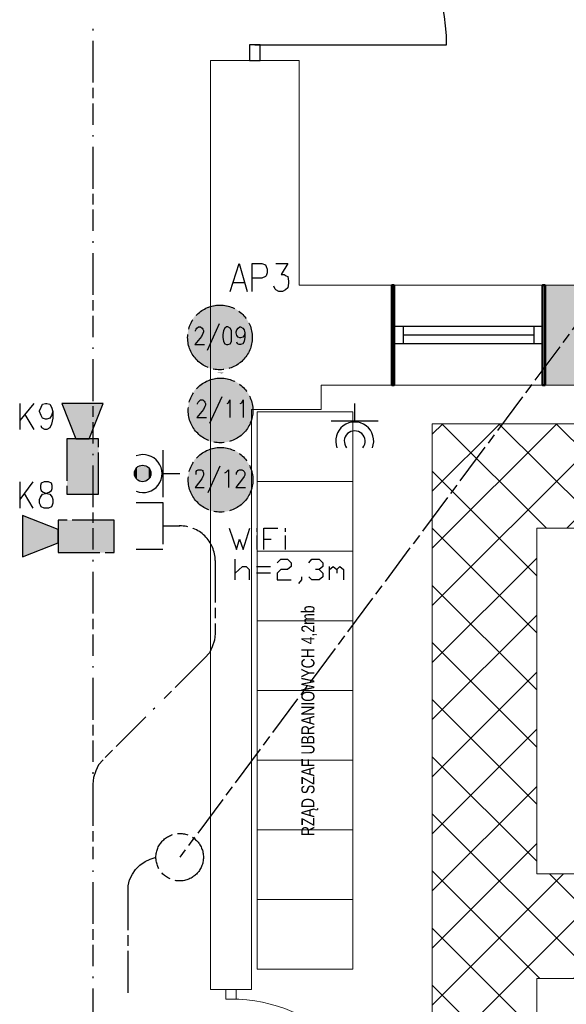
# Model space of a CAD drawing. Header units: millimetres. Extents: x 282377 to 1404227, y -783705 to 1038705.
# Tile 146 of 243: x 381552 to 381866, y 9256 to 9821. Entities that reach past the tile are written whole.
import ezdxf

# ---------------------------------------------------------------- set-up
doc = ezdxf.new("R2010")
doc.units = ezdxf.units.MM
doc.linetypes.add('ACAD_ISO08W100', pattern=[36, 24, -3, 6, -3])
doc.layers.add('!!ELEKTRYKA', color=7, linetype='Continuous')
for name, color, linetype, lineweight in [('BA_drz', 7, 'Continuous', 18), ('Cienka', 7, 'Continuous', 18), ('PG_WIDOKOWE_CIENKIE', 7, 'Continuous', 18), ('PG_WYPOSAŻENIE', 9, 'Continuous', 18), ('PG_ŚCIANY_DZIAŁOWE', 3, 'Continuous', 18)]:
    doc.layers.add(name, color=color, linetype=linetype, lineweight=lineweight)
doc.styles.add('BIKTC', font='bikromsw.shx', dxfattribs={"width": 0.8})

# ---------------------------------------------------------------- blocks, each defined once
blk = doc.blocks.new('A$C134dd6f3')
at = {"extrusion": (0, 0, -1)}
blk.add_line((55, 77.4), (55, 133.9), dxfattribs=at)
at = {"color": 0, "extrusion": (0, 0, -1)}
blk.add_line((0, 110), (0, 0), dxfattribs=at)
at = {"color": 0}
blk.add_arc((0, 110), 110, 270, 0, dxfattribs=at)
blk = doc.blocks.new('jamb')
blk.add_lwpolyline([(-0.5, -0.5), (-0.5, 0.5), (0.5, 0.5), (0.5, -0.5)], close=True)
blk = doc.blocks.new('dr1h901')
at = {"color": 7}
blk.add_line((-0.5, 0), (-0.5, 1), dxfattribs=at)
blk.add_line((0, 0.3622), (0, -0.2655))
blk.add_arc((-0.5, 0), 1, 0, 90, dxfattribs=at)

msp = doc.modelspace()

# ---------------------------------------------------------------- hatches: boundary and pattern name
at = {"layer": 'PG_WYPOSAŻENIE'}
h = msp.add_hatch(dxfattribs=at)
h.set_pattern_fill('ANSI37', color=252, scale=7.3)
h.set_pattern_definition([(45, (329153.164, 41907.945), (-16.388967, 16.388967), []), (135, (329153.164, 41907.945), (-16.388967, -16.388967), [])])
h.paths.add_polyline_path([(381848.8, 9330.77), (381848.8, 9529.17), (382206.67, 9529.17), (382206.67, 9330.77)], flags=16)
h.paths.add_polyline_path([(381788.8, 9163.36), (381788.8, 9589.17), (382253.01, 9589.17), (382253.01, 9571.86), (382266.67, 9571.86), (382266.67, 9270.77), (381848.8, 9270.77), (381848.8, 9163.36)])
at = {"layer": 'PG_ŚCIANY_DZIAŁOWE'}
h = msp.add_hatch(color=252, dxfattribs=at)
h.dxf.hatch_style = 1
h.paths.add_polyline_path([(381895.51, 9668.62), (381853.51, 9668.62), (381853.51, 9611.36), (381895.51, 9611.36)])

# ---------------------------------------------------------------- linework, layer by layer
at = {"layer": '!!ELEKTRYKA', "color": 1, "linetype": 'ACAD_ISO08W100', "lineweight": -3}
for points in [[(381594, 9815.78), (381594, 9814.94)], [(381594, 9809.01), (381594, 9760.75)], [(381594, 9754.82), (381594, 9753.98)], [(381594, 9748.05), (381594, 9699.79)], [(381594, 9693.86), (381594, 9693.01)], [(381594, 9687.09), (381594, 9638.83)], [(381672.84, 9665.1), (381677.92, 9681.19), (381682.57, 9665.1)], [(381685.54, 9665.1), (381685.54, 9681.19), (381691.04, 9681.19), (381693.16, 9680.34), (381693.58, 9679.49), (381694, 9677.8), (381694, 9675.68), (381693.58, 9673.99), (381693.16, 9673.57), (381691.04, 9672.72), (381685.54, 9672.72)], [(381699.08, 9681.19), (381705.86, 9681.19), (381702.05, 9674.84), (381703.74, 9674.84), (381705.01, 9673.99), (381705.86, 9673.57), (381706.28, 9671.03), (381706.28, 9669.76), (381705.86, 9667.22), (381704.59, 9665.95), (381702.9, 9665.1), (381700.78, 9665.1), (381699.08, 9665.95), (381698.66, 9666.37), (381697.81, 9668.06)], [(381674.53, 9670.18), (381680.88, 9670.18)], [(381594, 9632.9), (381594, 9632.05)], [(381594, 9626.13), (381594, 9577.86)], [(381594, 9571.94), (381594, 9571.09)], [(381594, 9565.16), (381594, 9516.9)], [(381618.98, 9544), (381634.22, 9544), (381634.22, 9516.9), (381618.98, 9516.9)], [(381634.22, 9530.45), (381643.96, 9530.45), (381643.96, 9530.87)], [(381594, 9510.98), (381594, 9510.13)], [(381594, 9504.2), (381594, 9455.94)], [(381594, 9450.01), (381594, 9449.17)], [(381594, 9443.24), (381594, 9394.98)], [(381629.56, 9425.88), (381628.71, 9425.04)], [(381624.48, 9420.8), (381599.93, 9396.25), (381597.39, 9393.29), (381595.69, 9389.9), (381594.42, 9386.09), (381594, 9382.28), (381594, 9339.1)], [(381594, 9389.05), (381594, 9388.21)], [(381594, 9332.75), (381594, 9331.9)], [(381594, 9325.97), (381594, 9277.71)], [(381594, 9271.79), (381594, 9270.94)], [(381594, 9265.01), (381594, 9216.75)]]:
    msp.add_lwpolyline(points, dxfattribs=at)
at = {"layer": '!!ELEKTRYKA', "color": 14, "linetype": 'ACAD_ISO08W100', "lineweight": -3, "true_color": 0x950000}
for points in [[(381947.92, 9748.9), (381643.96, 9340.37)], [(381614.32, 9262.47), (381614.32, 9320.47), (381614.32, 9323.86), (381615.17, 9327.24), (381616.86, 9330.63), (381618.55, 9333.17), (381621.09, 9335.71), (381624.06, 9337.83), (381627.02, 9339.1), (381630.41, 9340.37)]]:
    msp.add_lwpolyline(points, dxfattribs=at)
at = {"layer": '!!ELEKTRYKA', "color": 7, "linetype": 'ACAD_ISO08W100', "lineweight": -3}
for points in [[(381652.94, 9642.24), (381652.94, 9642.66), (381653.36, 9643.51), (381653.79, 9643.93), (381654.63, 9644.78), (381655.9, 9644.78), (381656.75, 9643.93), (381657.17, 9643.51), (381657.6, 9642.66), (381657.6, 9641.82), (381657.17, 9640.97), (381656.33, 9639.28), (381652.52, 9634.62), (381658.02, 9634.62)], [(381666.49, 9646.47), (381659.71, 9631.23)], [(381681.3, 9641.39), (381680.88, 9639.7), (381680.03, 9638.85), (381678.76, 9638.43), (381678.34, 9638.43), (381677.49, 9638.85), (381676.65, 9639.7), (381676.22, 9641.39), (381676.22, 9641.82), (381676.65, 9643.09), (381677.49, 9643.93), (381678.34, 9644.78), (381678.76, 9644.78), (381680.03, 9643.93), (381680.88, 9643.09), (381681.3, 9641.39), (381681.3, 9638.85), (381680.88, 9636.31), (381680.03, 9635.04), (381678.76, 9634.62), (381677.92, 9634.62), (381677.07, 9635.04), (381676.65, 9635.89)], [(381668.09, 9604.54), (381660.89, 9589.29)], [(381654.12, 9600.3), (381654.12, 9600.73), (381654.54, 9601.57), (381654.96, 9602), (381655.81, 9602.84), (381657.08, 9602.84), (381657.93, 9602), (381658.35, 9601.57), (381658.77, 9600.73), (381658.77, 9599.88), (381658.35, 9599.03), (381657.5, 9597.34), (381653.69, 9592.68), (381659.2, 9592.68)], [(381671.05, 9600.73), (381671.9, 9601.15), (381672.74, 9602.84), (381672.74, 9592.68)], [(381678.67, 9600.73), (381679.52, 9601.15), (381680.36, 9602.84), (381680.36, 9592.68)], [(381666.82, 9564.74), (381660.04, 9549.5)], [(381653.27, 9560.08), (381653.27, 9561.78), (381653.69, 9562.2), (381654.54, 9562.62), (381656.23, 9562.62), (381657.08, 9562.2), (381657.08, 9561.78), (381657.5, 9560.93), (381657.5, 9559.66), (381657.08, 9558.81), (381656.66, 9557.54), (381652.85, 9552.46), (381657.93, 9552.46)], [(381669.78, 9560.93), (381670.63, 9561.35), (381671.9, 9562.62), (381671.9, 9552.46)], [(381676.55, 9560.08), (381676.55, 9560.93), (381676.98, 9561.78), (381677.4, 9562.2), (381678.25, 9562.62), (381679.52, 9562.62), (381680.36, 9562.2), (381680.79, 9561.78), (381681.21, 9560.93), (381681.21, 9559.66), (381680.79, 9558.81), (381679.94, 9557.54), (381676.13, 9552.46), (381681.63, 9552.46)]]:
    msp.add_lwpolyline(points, dxfattribs=at)
msp.add_lwpolyline([(381670.72, 9644.78), (381669.87, 9643.93), (381669.03, 9642.66), (381668.6, 9640.12), (381668.6, 9638.85), (381669.03, 9636.31), (381669.87, 9635.04), (381670.72, 9634.62), (381671.57, 9634.62), (381672.84, 9635.04), (381673.68, 9636.31), (381673.68, 9638.85), (381673.68, 9640.12), (381673.68, 9642.66), (381672.84, 9643.93), (381671.57, 9644.78)], close=True, dxfattribs=at)
at = {"layer": '!!ELEKTRYKA', "color": 94, "linetype": 'ACAD_ISO08W100', "lineweight": -3, "true_color": 0x009500}
for points in [[(381552.09, 9600.73), (381552.09, 9585.91)], [(381560.13, 9600.73), (381552.09, 9590.99)], [(381571.14, 9596.07), (381570.29, 9593.95), (381569.45, 9592.26), (381567.75, 9591.83), (381566.91, 9591.83), (381565.21, 9592.26), (381564.37, 9593.95), (381563.52, 9596.07), (381563.52, 9596.49), (381564.37, 9598.61), (381565.21, 9600.3), (381566.91, 9600.73), (381567.75, 9600.73), (381569.45, 9600.3), (381570.29, 9598.61), (381571.14, 9596.07), (381571.14, 9592.26), (381570.29, 9588.87), (381569.45, 9586.75), (381567.75, 9585.91), (381566.48, 9585.91), (381564.79, 9586.75), (381564.37, 9588.02)], [(381555.05, 9594.38), (381560.13, 9585.91)], [(381552.09, 9555.85), (381552.09, 9540.61)], [(381559.71, 9555.85), (381552.09, 9545.69)], [(381554.63, 9549.08), (381559.71, 9540.61)]]:
    msp.add_lwpolyline(points, dxfattribs=at)
for points in [[(381584.26, 9580.4), (381591.88, 9580.4), (381599.93, 9600.73), (381576.22, 9600.73)], [(381579.18, 9548.65), (381597.39, 9548.65), (381597.39, 9580.4), (381579.18, 9580.4)], [(381566.06, 9555.85), (381564.37, 9555), (381563.94, 9553.73), (381563.94, 9552.04), (381564.37, 9550.77), (381565.64, 9549.92), (381567.75, 9549.08), (381569.45, 9548.65), (381570.72, 9546.96), (381571.14, 9545.69), (381571.14, 9543.57), (381570.72, 9542.3), (381570.29, 9541.46), (381568.6, 9540.61), (381566.06, 9540.61), (381564.37, 9541.46), (381563.94, 9542.3), (381563.52, 9543.57), (381563.52, 9545.69), (381563.94, 9546.96), (381565.21, 9548.65), (381566.91, 9549.08), (381569.02, 9549.92), (381570.29, 9550.77), (381570.72, 9552.04), (381570.72, 9553.73), (381570.29, 9555), (381568.6, 9555.85)], [(381574.1, 9520.71), (381574.1, 9528.33), (381553.78, 9536.38), (381553.78, 9512.67)], [(381606.28, 9515.21), (381606.28, 9533.84), (381574.1, 9533.84), (381574.1, 9515.21)]]:
    msp.add_lwpolyline(points, close=True, dxfattribs=at)
at = {"layer": '!!ELEKTRYKA', "color": 217, "linetype": 'Continuous', "lineweight": -3, "true_color": 0x93278f}
for points in [[(381744.29, 9590.56), (381744.29, 9600.73)], [(381757.83, 9590.56), (381730.74, 9590.56)], [(381634.22, 9574.05), (381634.22, 9546.96)], [(381634.22, 9560.51), (381643.96, 9560.51)], [(381672.32, 9529.18), (381676.55, 9516.9), (381678.25, 9522.83), (381680.36, 9516.9), (381684.17, 9529.18)], [(381688.41, 9527.06), (381688.41, 9529.18)], [(381688.41, 9516.9), (381688.41, 9524.95)], [(381692.22, 9516.9), (381692.22, 9529.18), (381700.26, 9529.18)], [(381704.49, 9527.06), (381704.49, 9529.18)], [(381704.49, 9516.9), (381704.49, 9524.95)], [(381692.22, 9522.83), (381696.45, 9522.83)], [(381675.71, 9499.55), (381675.71, 9511.4)], [(381675.71, 9503.36), (381679.94, 9507.17), (381682.06, 9507.17), (381683.75, 9505.47), (381683.75, 9499.55)], [(381687.98, 9507.17), (381696.03, 9507.17)], [(381699.84, 9509.28), (381701.95, 9511.4), (381705.76, 9511.4), (381707.88, 9509.28), (381707.88, 9507.17), (381705.76, 9505.47), (381701.95, 9505.47), (381699.84, 9503.36), (381699.84, 9499.55), (381707.88, 9499.55)], [(381718.04, 9509.28), (381719.73, 9511.4), (381723.97, 9511.4), (381726.08, 9509.28), (381726.08, 9507.17), (381723.97, 9505.47), (381721.85, 9505.47)], [(381729.89, 9499.55), (381729.89, 9507.17)], [(381729.89, 9505.47), (381732.01, 9507.17), (381734.13, 9505.47), (381734.13, 9503.36)], [(381734.13, 9505.47), (381735.82, 9507.17), (381737.94, 9505.47), (381737.94, 9499.55)], [(381696.03, 9503.36), (381687.98, 9503.36)], [(381713.81, 9501.24), (381713.81, 9499.55), (381712.11, 9497.43)], [(381723.97, 9505.47), (381726.08, 9503.36), (381726.08, 9501.24), (381723.97, 9499.55), (381719.73, 9499.55), (381718.04, 9501.24)]]:
    msp.add_lwpolyline(points, dxfattribs=at)
at = {"layer": '!!ELEKTRYKA', "color": 1, "linetype": 'ACAD_ISO08W100', "lineweight": -3}
msp.add_lwpolyline([(381643.96, 9530.45, -0.416125), (381664.28, 9510.55), (381664.28, 9468.64), (381663.85, 9464.83), (381662.58, 9461.02), (381660.89, 9457.63), (381658.35, 9454.67), (381633.79, 9430.12)], format="xyb", dxfattribs=at)
for centre in [(381666.99, 9638.69), (381667.31, 9596.76), (381667.31, 9556.96)]:
    msp.add_circle(centre, 18.55, dxfattribs=at)
at = {"layer": '!!ELEKTRYKA', "color": 217, "linetype": 'Continuous', "lineweight": -3, "true_color": 0x93278f}
msp.add_circle((381622.61, 9560.59), 4.74, dxfattribs=at)
at = {"layer": '!!ELEKTRYKA', "color": 14, "linetype": 'ACAD_ISO08W100', "lineweight": -3, "true_color": 0x950000}
msp.add_circle((381643.88, 9340.29), 13.62, dxfattribs=at)
at = {"layer": '!!ELEKTRYKA', "color": 217, "linetype": 'Continuous', "lineweight": -3, "true_color": 0x93278f}
for centre, radius, start, end in [((381744.29, 9579.24), 10.89, 338.9225, 201.0775), ((381744.29, 9579.08), 5.98, 321.1199, 218.8801), ((381622.89, 9560.51), 10.89, 248.9225, 111.0775)]:
    msp.add_arc(centre, radius, start, end, dxfattribs=at)
at = {"layer": '!!ELEKTRYKA', "color": 1, "linetype": 'ACAD_ISO08W100', "lineweight": -3}
for points in [[(381655.9, 9654.09), (381678.76, 9652.82), (381654.63, 9652.82)], [(381657.6, 9654.94), (381677.49, 9654.09), (381655.9, 9654.09)], [(381655.9, 9654.09), (381677.49, 9654.09), (381678.76, 9652.82)], [(381659.29, 9655.79), (381676.22, 9654.94), (381657.6, 9654.94)], [(381657.6, 9654.94), (381676.22, 9654.94), (381677.49, 9654.09)], [(381660.56, 9656.63), (381674.53, 9655.79), (381659.29, 9655.79)], [(381659.29, 9655.79), (381674.53, 9655.79), (381676.22, 9654.94)], [(381662.68, 9657.06), (381672.84, 9656.63), (381660.56, 9656.63)], [(381660.56, 9656.63), (381672.84, 9656.63), (381674.53, 9655.79)], [(381663.95, 9657.48), (381671.14, 9657.06), (381662.68, 9657.06)], [(381662.68, 9657.06), (381671.14, 9657.06), (381672.84, 9656.63)], [(381663.95, 9657.48), (381669.03, 9657.48), (381671.14, 9657.06)], [(381651.25, 9649.01), (381683.42, 9647.32), (381649.98, 9647.32)], [(381652.09, 9650.28), (381682.57, 9649.01), (381651.25, 9649.01)], [(381651.25, 9649.01), (381682.57, 9649.01), (381683.42, 9647.32)], [(381653.36, 9651.98), (381681.3, 9650.28), (381652.09, 9650.28)], [(381652.09, 9650.28), (381681.3, 9650.28), (381682.57, 9649.01)], [(381654.63, 9652.82), (381680.46, 9651.98), (381653.36, 9651.98)], [(381653.36, 9651.98), (381680.46, 9651.98), (381681.3, 9650.28)], [(381654.63, 9652.82), (381678.76, 9652.82), (381680.46, 9651.98)], [(381649.55, 9645.63), (381684.69, 9644.36), (381648.71, 9644.36)], [(381648.71, 9644.36), (381685.11, 9642.24), (381648.71, 9642.24)], [(381648.71, 9644.36), (381684.69, 9644.36), (381685.11, 9642.24)], [(381649.98, 9647.32), (381684.27, 9645.63), (381649.55, 9645.63)], [(381649.55, 9645.63), (381684.27, 9645.63), (381684.69, 9644.36)], [(381649.98, 9647.32), (381683.42, 9647.32), (381684.27, 9645.63)], [(381648.71, 9642.24), (381685.54, 9640.55), (381648.28, 9640.55)], [(381648.28, 9640.55), (381685.54, 9638.85), (381648.28, 9638.85)], [(381648.28, 9640.55), (381685.54, 9640.55), (381685.54, 9638.85)], [(381648.28, 9638.85), (381685.54, 9637.16), (381648.28, 9637.16)], [(381648.28, 9638.85), (381685.54, 9638.85), (381685.54, 9637.16)], [(381648.28, 9637.16), (381685.11, 9635.47), (381648.71, 9635.47)], [(381648.28, 9637.16), (381685.54, 9637.16), (381685.11, 9635.47)], [(381648.71, 9642.24), (381685.11, 9642.24), (381685.54, 9640.55)], [(381648.71, 9635.47), (381684.69, 9633.77), (381648.71, 9633.77)], [(381648.71, 9635.47), (381685.11, 9635.47), (381684.69, 9633.77)], [(381648.71, 9633.77), (381684.27, 9632.08), (381649.55, 9632.08)], [(381648.71, 9633.77), (381684.69, 9633.77), (381684.27, 9632.08)], [(381649.55, 9632.08), (381683.42, 9630.38), (381649.98, 9630.38)], [(381649.55, 9632.08), (381684.27, 9632.08), (381683.42, 9630.38)], [(381649.98, 9630.38), (381682.57, 9628.69), (381651.25, 9628.69)], [(381649.98, 9630.38), (381683.42, 9630.38), (381682.57, 9628.69)], [(381651.25, 9628.69), (381681.3, 9627.42), (381652.09, 9627.42)], [(381651.25, 9628.69), (381682.57, 9628.69), (381681.3, 9627.42)], [(381652.09, 9627.42), (381680.46, 9625.73), (381653.36, 9625.73)], [(381652.09, 9627.42), (381681.3, 9627.42), (381680.46, 9625.73)], [(381653.36, 9625.73), (381678.76, 9624.88), (381654.63, 9624.88)], [(381653.36, 9625.73), (381680.46, 9625.73), (381678.76, 9624.88)], [(381654.63, 9624.88), (381677.49, 9623.61), (381655.9, 9623.61)], [(381654.63, 9624.88), (381678.76, 9624.88), (381677.49, 9623.61)], [(381655.9, 9623.61), (381676.22, 9622.76), (381657.6, 9622.76)], [(381655.9, 9623.61), (381677.49, 9623.61), (381676.22, 9622.76)], [(381657.6, 9622.76), (381674.53, 9621.92), (381659.29, 9621.92)], [(381657.6, 9622.76), (381676.22, 9622.76), (381674.53, 9621.92)], [(381659.29, 9621.92), (381672.84, 9621.07), (381660.56, 9621.07)], [(381659.29, 9621.92), (381674.53, 9621.92), (381672.84, 9621.07)], [(381660.56, 9621.07), (381671.14, 9620.65), (381662.68, 9620.65)], [(381660.56, 9621.07), (381672.84, 9621.07), (381671.14, 9620.65)], [(381662.68, 9620.65), (381669.03, 9620.22), (381663.95, 9620.22)], [(381662.68, 9620.65), (381671.14, 9620.65), (381669.03, 9620.22)], [(381660.89, 9614.7), (381674.86, 9613.85), (381659.62, 9613.85)], [(381663.01, 9615.12), (381673.17, 9614.7), (381660.89, 9614.7)], [(381660.89, 9614.7), (381673.17, 9614.7), (381674.86, 9613.85)], [(381664.28, 9615.54), (381671.47, 9615.12), (381663.01, 9615.12)], [(381663.01, 9615.12), (381671.47, 9615.12), (381673.17, 9614.7)], [(381664.28, 9618.51), (381669.36, 9618.51), (381668.09, 9618.08)], [(381664.28, 9615.54), (381669.36, 9615.54), (381671.47, 9615.12)], [(381653.69, 9610.04), (381681.63, 9608.35), (381652.42, 9608.35)], [(381654.96, 9611.31), (381680.79, 9610.04), (381653.69, 9610.04)], [(381653.69, 9610.04), (381680.79, 9610.04), (381681.63, 9608.35)], [(381656.23, 9612.16), (381679.09, 9611.31), (381654.96, 9611.31)], [(381654.96, 9611.31), (381679.09, 9611.31), (381680.79, 9610.04)], [(381657.93, 9613), (381677.82, 9612.16), (381656.23, 9612.16)], [(381656.23, 9612.16), (381677.82, 9612.16), (381679.09, 9611.31)], [(381659.62, 9613.85), (381676.55, 9613), (381657.93, 9613)], [(381657.93, 9613), (381676.55, 9613), (381677.82, 9612.16)], [(381659.62, 9613.85), (381674.86, 9613.85), (381676.55, 9613)], [(381649.88, 9604.11), (381685.02, 9602.42), (381649.04, 9602.42)], [(381650.31, 9605.38), (381684.6, 9604.11), (381649.88, 9604.11)], [(381649.88, 9604.11), (381684.6, 9604.11), (381685.02, 9602.42)], [(381651.58, 9607.08), (381683.75, 9605.38), (381650.31, 9605.38)], [(381650.31, 9605.38), (381683.75, 9605.38), (381684.6, 9604.11)], [(381652.42, 9608.35), (381682.9, 9607.08), (381651.58, 9607.08)], [(381651.58, 9607.08), (381682.9, 9607.08), (381683.75, 9605.38)], [(381652.42, 9608.35), (381681.63, 9608.35), (381682.9, 9607.08)], [(381649.04, 9600.3), (381685.87, 9598.61), (381648.61, 9598.61)], [(381648.61, 9598.61), (381685.87, 9596.92), (381648.61, 9596.92)], [(381648.61, 9598.61), (381685.87, 9598.61), (381685.87, 9596.92)], [(381649.04, 9602.42), (381685.44, 9600.3), (381649.04, 9600.3)], [(381649.04, 9602.42), (381685.02, 9602.42), (381685.44, 9600.3)], [(381649.04, 9600.3), (381685.44, 9600.3), (381685.87, 9598.61)], [(381648.61, 9596.92), (381685.87, 9595.22), (381648.61, 9595.22)], [(381648.61, 9596.92), (381685.87, 9596.92), (381685.87, 9595.22)], [(381648.61, 9595.22), (381685.44, 9593.53), (381649.04, 9593.53)], [(381648.61, 9595.22), (381685.87, 9595.22), (381685.44, 9593.53)], [(381649.04, 9593.53), (381685.02, 9591.83), (381649.04, 9591.83)], [(381649.04, 9593.53), (381685.44, 9593.53), (381685.02, 9591.83)], [(381649.04, 9591.83), (381684.6, 9590.14), (381649.88, 9590.14)], [(381649.04, 9591.83), (381685.02, 9591.83), (381684.6, 9590.14)], [(381649.88, 9590.14), (381683.75, 9588.45), (381650.31, 9588.45)], [(381649.88, 9590.14), (381684.6, 9590.14), (381683.75, 9588.45)], [(381650.31, 9588.45), (381682.9, 9586.75), (381651.58, 9586.75)], [(381650.31, 9588.45), (381683.75, 9588.45), (381682.9, 9586.75)], [(381651.58, 9586.75), (381681.63, 9585.48), (381652.42, 9585.48)], [(381651.58, 9586.75), (381682.9, 9586.75), (381681.63, 9585.48)], [(381652.42, 9585.48), (381680.79, 9584.21), (381653.69, 9584.21)], [(381652.42, 9585.48), (381681.63, 9585.48), (381680.79, 9584.21)], [(381653.69, 9584.21), (381679.09, 9582.94), (381654.96, 9582.94)], [(381653.69, 9584.21), (381680.79, 9584.21), (381679.09, 9582.94)], [(381654.96, 9582.94), (381677.82, 9581.67), (381656.23, 9581.67)], [(381654.96, 9582.94), (381679.09, 9582.94), (381677.82, 9581.67)], [(381656.23, 9581.67), (381676.55, 9580.83), (381657.93, 9580.83)], [(381656.23, 9581.67), (381677.82, 9581.67), (381676.55, 9580.83)], [(381657.93, 9580.83), (381674.86, 9579.98), (381659.62, 9579.98)], [(381657.93, 9580.83), (381676.55, 9580.83), (381674.86, 9579.98)], [(381659.62, 9579.98), (381673.17, 9579.13), (381660.89, 9579.13)], [(381659.62, 9579.98), (381674.86, 9579.98), (381673.17, 9579.13)], [(381660.89, 9579.13), (381671.47, 9578.71), (381663.01, 9578.71)], [(381660.89, 9579.13), (381673.17, 9579.13), (381671.47, 9578.71)], [(381663.01, 9575.32), (381673.17, 9574.48), (381660.89, 9574.48)], [(381663.01, 9578.71), (381669.36, 9578.29), (381664.28, 9578.29)], [(381663.01, 9578.71), (381671.47, 9578.71), (381669.36, 9578.29)], [(381663.01, 9575.32), (381671.47, 9575.32), (381673.17, 9574.48)], [(381668.09, 9575.75), (381669.36, 9575.32), (381664.28, 9575.32)], [(381653.69, 9569.82), (381681.63, 9568.55), (381652.42, 9568.55)], [(381654.96, 9571.09), (381680.79, 9569.82), (381653.69, 9569.82)], [(381653.69, 9569.82), (381680.79, 9569.82), (381681.63, 9568.55)], [(381656.23, 9572.36), (381679.09, 9571.09), (381654.96, 9571.09)], [(381654.96, 9571.09), (381679.09, 9571.09), (381680.79, 9569.82)], [(381657.93, 9573.21), (381677.82, 9572.36), (381656.23, 9572.36)], [(381656.23, 9572.36), (381677.82, 9572.36), (381679.09, 9571.09)], [(381659.62, 9574.05), (381676.55, 9573.21), (381657.93, 9573.21)], [(381657.93, 9573.21), (381676.55, 9573.21), (381677.82, 9572.36)], [(381660.89, 9574.48), (381674.86, 9574.05), (381659.62, 9574.05)], [(381659.62, 9574.05), (381674.86, 9574.05), (381676.55, 9573.21)], [(381660.89, 9574.48), (381673.17, 9574.48), (381674.86, 9574.05)], [(381649.88, 9563.89), (381685.02, 9562.2), (381649.04, 9562.2)], [(381650.31, 9565.59), (381684.6, 9563.89), (381649.88, 9563.89)], [(381649.88, 9563.89), (381684.6, 9563.89), (381685.02, 9562.2)], [(381651.58, 9566.86), (381683.75, 9565.59), (381650.31, 9565.59)], [(381650.31, 9565.59), (381683.75, 9565.59), (381684.6, 9563.89)], [(381652.42, 9568.55), (381682.9, 9566.86), (381651.58, 9566.86)], [(381651.58, 9566.86), (381682.9, 9566.86), (381683.75, 9565.59)], [(381652.42, 9568.55), (381681.63, 9568.55), (381682.9, 9566.86)], [(381649.04, 9560.51), (381685.87, 9558.81), (381648.61, 9558.81)], [(381648.61, 9558.81), (381685.87, 9557.12), (381648.61, 9557.12)], [(381648.61, 9558.81), (381685.87, 9558.81), (381685.87, 9557.12)], [(381649.04, 9562.2), (381685.44, 9560.51), (381649.04, 9560.51)], [(381649.04, 9562.2), (381685.02, 9562.2), (381685.44, 9560.51)], [(381649.04, 9560.51), (381685.44, 9560.51), (381685.87, 9558.81)], [(381648.61, 9557.12), (381685.87, 9555), (381648.61, 9555)], [(381648.61, 9557.12), (381685.87, 9557.12), (381685.87, 9555)], [(381648.61, 9555), (381685.44, 9553.31), (381649.04, 9553.31)], [(381648.61, 9555), (381685.87, 9555), (381685.44, 9553.31)], [(381649.04, 9553.31), (381685.02, 9551.62), (381649.04, 9551.62)], [(381649.04, 9553.31), (381685.44, 9553.31), (381685.02, 9551.62)], [(381649.04, 9551.62), (381684.6, 9549.92), (381649.88, 9549.92)], [(381649.04, 9551.62), (381685.02, 9551.62), (381684.6, 9549.92)], [(381649.88, 9549.92), (381683.75, 9548.23), (381650.31, 9548.23)], [(381649.88, 9549.92), (381684.6, 9549.92), (381683.75, 9548.23)], [(381650.31, 9548.23), (381682.9, 9546.96), (381651.58, 9546.96)], [(381650.31, 9548.23), (381683.75, 9548.23), (381682.9, 9546.96)], [(381651.58, 9546.96), (381681.63, 9545.27), (381652.42, 9545.27)], [(381651.58, 9546.96), (381682.9, 9546.96), (381681.63, 9545.27)], [(381652.42, 9545.27), (381680.79, 9544), (381653.69, 9544)], [(381652.42, 9545.27), (381681.63, 9545.27), (381680.79, 9544)], [(381653.69, 9544), (381679.09, 9542.73), (381654.96, 9542.73)], [(381653.69, 9544), (381680.79, 9544), (381679.09, 9542.73)], [(381654.96, 9542.73), (381677.82, 9541.88), (381656.23, 9541.88)], [(381654.96, 9542.73), (381679.09, 9542.73), (381677.82, 9541.88)], [(381656.23, 9541.88), (381676.55, 9540.61), (381657.93, 9540.61)], [(381656.23, 9541.88), (381677.82, 9541.88), (381676.55, 9540.61)], [(381657.93, 9540.61), (381674.86, 9539.76), (381659.62, 9539.76)], [(381657.93, 9540.61), (381676.55, 9540.61), (381674.86, 9539.76)], [(381659.62, 9539.76), (381673.17, 9539.34), (381660.89, 9539.34)], [(381659.62, 9539.76), (381674.86, 9539.76), (381673.17, 9539.34)], [(381660.89, 9539.34), (381671.47, 9538.92), (381663.01, 9538.92)], [(381660.89, 9539.34), (381673.17, 9539.34), (381671.47, 9538.92)], [(381663.01, 9538.92), (381669.36, 9538.49), (381664.28, 9538.49)], [(381663.01, 9538.92), (381671.47, 9538.92), (381669.36, 9538.49)], [(381664.28, 9538.49), (381669.36, 9538.49), (381668.09, 9538.07)]]:
    msp.add_solid(points, dxfattribs=at)
at = {"layer": '!!ELEKTRYKA', "color": 85, "linetype": 'ACAD_ISO08W100', "lineweight": -3, "true_color": 0x57ba47}
for points in [[(381576.22, 9600.73), (381591.88, 9580.4), (381584.26, 9580.4)], [(381576.22, 9600.73), (381599.93, 9600.73), (381591.88, 9580.4)], [(381579.18, 9580.4), (381597.39, 9548.65), (381579.18, 9548.65)], [(381579.18, 9580.4), (381597.39, 9580.4), (381597.39, 9548.65)], [(381553.78, 9536.38), (381560.98, 9533.84), (381553.78, 9533.84)], [(381553.78, 9533.84), (381574.1, 9528.33), (381553.78, 9528.33)], [(381553.78, 9533.84), (381560.98, 9533.84), (381574.1, 9528.33)], [(381574.1, 9533.84), (381606.28, 9528.33), (381574.1, 9528.33)], [(381574.1, 9533.84), (381606.28, 9533.84), (381606.28, 9528.33)], [(381553.78, 9528.33), (381574.1, 9520.71), (381553.78, 9520.71)], [(381553.78, 9528.33), (381574.1, 9528.33), (381574.1, 9520.71)], [(381574.1, 9528.33), (381606.28, 9520.71), (381574.1, 9520.71)], [(381574.1, 9528.33), (381606.28, 9528.33), (381606.28, 9520.71)], [(381553.78, 9520.71), (381560.98, 9515.21), (381553.78, 9515.21)], [(381553.78, 9520.71), (381574.1, 9520.71), (381560.98, 9515.21)], [(381574.1, 9520.71), (381606.28, 9515.21), (381574.1, 9515.21)], [(381574.1, 9520.71), (381606.28, 9520.71), (381606.28, 9515.21)], [(381553.78, 9515.21), (381560.98, 9515.21), (381553.78, 9512.67)]]:
    msp.add_solid(points, dxfattribs=at)
at = {"layer": '!!ELEKTRYKA', "color": 217, "linetype": 'Continuous', "lineweight": -3, "true_color": 0x93278f}
for points in [[(381618.98, 9563.47), (381618.55, 9557.97), (381618.55, 9563.05)], [(381618.98, 9563.47), (381618.98, 9557.54), (381618.55, 9557.97)], [(381619.4, 9563.89), (381618.98, 9557.54), (381618.98, 9563.89)], [(381619.4, 9563.89), (381619.4, 9557.12), (381618.98, 9557.54)], [(381619.82, 9564.32), (381619.4, 9557.12), (381619.4, 9563.89)], [(381619.82, 9564.32), (381619.82, 9556.7), (381619.4, 9557.12)], [(381620.25, 9564.74), (381619.82, 9556.7), (381619.82, 9564.32)], [(381620.25, 9564.74), (381620.25, 9556.27), (381619.82, 9556.7)], [(381620.67, 9564.74), (381620.25, 9556.27), (381620.25, 9564.74)], [(381620.67, 9564.74), (381620.67, 9556.27), (381620.25, 9556.27)], [(381621.09, 9565.16), (381620.67, 9556.27), (381620.67, 9564.74)], [(381621.09, 9565.16), (381621.09, 9555.85), (381620.67, 9556.27)], [(381621.52, 9565.16), (381621.09, 9555.85), (381621.09, 9565.16)], [(381621.52, 9565.16), (381621.52, 9555.85), (381621.09, 9555.85)], [(381621.94, 9565.16), (381621.52, 9555.85), (381621.52, 9565.16)], [(381621.94, 9565.16), (381621.94, 9555.85), (381621.52, 9555.85)], [(381622.36, 9565.59), (381621.94, 9555.85), (381621.94, 9565.16)], [(381622.36, 9565.59), (381622.36, 9555.85), (381621.94, 9555.85)], [(381622.79, 9565.59), (381622.36, 9555.85), (381622.36, 9565.59)], [(381622.79, 9565.59), (381622.79, 9555.85), (381622.36, 9555.85)], [(381623.21, 9565.59), (381622.79, 9555.85), (381622.79, 9565.59)], [(381623.21, 9565.59), (381623.21, 9555.85), (381622.79, 9555.85)], [(381623.63, 9565.16), (381623.21, 9555.85), (381623.21, 9565.59)], [(381623.63, 9565.16), (381623.63, 9555.85), (381623.21, 9555.85)], [(381624.06, 9565.16), (381623.63, 9555.85), (381623.63, 9565.16)], [(381624.06, 9565.16), (381624.06, 9555.85), (381623.63, 9555.85)], [(381624.48, 9565.16), (381624.06, 9555.85), (381624.06, 9565.16)], [(381624.48, 9565.16), (381624.48, 9555.85), (381624.06, 9555.85)], [(381624.9, 9564.74), (381624.48, 9555.85), (381624.48, 9565.16)], [(381624.9, 9564.74), (381624.9, 9556.27), (381624.48, 9555.85)], [(381625.33, 9564.74), (381624.9, 9556.27), (381624.9, 9564.74)], [(381625.33, 9564.74), (381625.33, 9556.27), (381624.9, 9556.27)], [(381625.75, 9564.32), (381625.33, 9556.27), (381625.33, 9564.74)], [(381625.75, 9564.32), (381625.75, 9556.7), (381625.33, 9556.27)], [(381626.17, 9563.89), (381625.75, 9556.7), (381625.75, 9564.32)], [(381626.17, 9563.89), (381626.17, 9557.12), (381625.75, 9556.7)], [(381626.6, 9563.89), (381626.17, 9557.12), (381626.17, 9563.89)], [(381626.6, 9563.89), (381626.6, 9557.54), (381626.17, 9557.12)], [(381627.02, 9563.05), (381626.6, 9557.54), (381626.6, 9563.47)], [(381618.55, 9562.62), (381618.13, 9558.81), (381618.13, 9562.2)], [(381618.55, 9562.62), (381618.55, 9558.39), (381618.13, 9558.81)], [(381627.02, 9563.05), (381627.02, 9557.97), (381626.6, 9557.54)], [(381627.44, 9562.62), (381627.02, 9557.97), (381627.02, 9563.05)], [(381627.44, 9562.62), (381627.44, 9558.39), (381627.02, 9557.97)], [(381627.87, 9560.51), (381627.44, 9560.08), (381627.44, 9561.35)]]:
    msp.add_solid(points, dxfattribs=at)
at = {"color": 252}
for p, q in [((381690.01, 9806.62), (381684.01, 9806.62)), ((381684.01, 9806.62), (381684.01, 9797.62)), ((381690.01, 9797.62), (381690.01, 9806.62)), ((381684.01, 9797.62), (381690.01, 9797.62)), ((381852.01, 9644.99), (381767.01, 9644.99)), ((381767.01, 9644.99), (381767.01, 9634.99)), ((381772.01, 9644.99), (381772.01, 9634.99)), ((381847.01, 9644.99), (381847.01, 9634.99)), ((381852.01, 9644.99), (381852.01, 9634.99)), ((381847.01, 9639.99), (381772.01, 9639.99)), ((381852.01, 9634.99), (381767.01, 9634.99))]:
    msp.add_line(p, q, dxfattribs=at)
at = {"color": 252, "lineweight": 20}
for p, q in [((381661.51, 9797.62), (381661.51, 9264.36)), ((381712.51, 9797.62), (381661.51, 9797.62)), ((381712.51, 9668.62), (381712.51, 9797.62)), ((381712.51, 9668.62), (382330.01, 9668.62)), ((381765.51, 9611.36), (381765.51, 9668.62)), ((381853.51, 9611.36), (381853.51, 9668.62)), ((382253.01, 9611.36), (381725.01, 9611.36)), ((381725.01, 9597.36), (381725.01, 9611.36)), ((381685.01, 9597.36), (381725.01, 9597.36))]:
    msp.add_line(p, q, dxfattribs=at)
at = {"layer": 'Cienka', "color": 252}
msp.add_line((381685.01, 9264.36), (381661.51, 9264.36), dxfattribs=at)
at = {"layer": 'PG_WIDOKOWE_CIENKIE', "color": 252, "lineweight": 50}
for points in [[(381767.01, 9668.62), (381765.51, 9668.62), (381765.51, 9611.36), (381767.01, 9611.36)], [(381853.51, 9668.62), (381852.01, 9668.62), (381852.01, 9611.36), (381853.51, 9611.36)]]:
    msp.add_lwpolyline(points, close=True, dxfattribs=at)
at = {"layer": 'PG_WYPOSAŻENIE', "color": 252}
for p, q in [((381688.27, 9555.98), (381743.27, 9555.98)), ((381688.27, 9515.98), (381743.27, 9515.98)), ((381688.27, 9475.98), (381743.27, 9475.98)), ((381688.27, 9435.98), (381743.27, 9435.98)), ((381688.27, 9395.98), (381743.27, 9395.98)), ((381688.27, 9355.98), (381743.27, 9355.98)), ((381688.27, 9315.98), (381743.27, 9315.98)), ((381688.27, 9275.98), (381743.27, 9275.98))]:
    msp.add_line(p, q, dxfattribs=at)
msp.add_lwpolyline([(381743.27, 9595.98), (381743.27, 9275.98), (381688.27, 9275.98), (381688.27, 9595.98)], close=True, dxfattribs=at)
for points in [[(381788.8, 9163.36), (381788.8, 9589.17), (382253.01, 9589.17), (382253.01, 9571.86), (382266.67, 9571.86), (382266.67, 9270.77), (381848.8, 9270.77), (381848.8, 9163.36), (381788.8, 9163.36)], [(381848.8, 9330.77), (382206.67, 9330.77), (382206.67, 9529.17), (381848.8, 9529.17), (381848.8, 9330.77)]]:
    msp.add_lwpolyline(points, dxfattribs=at)
at = {"layer": 'PG_ŚCIANY_DZIAŁOWE', "color": 252}
msp.add_line((381685.01, 9597.36), (381685.01, 9264.36), dxfattribs=at)

# ---------------------------------------------------------------- block references
at = {"color": 252, "lineweight": 20, "rotation": 89.99999999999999}
msp.add_blockref('A$C134dd6f3', (381797.01, 9806.62), dxfattribs=at)
at = {"layer": 'BA_drz', "color": 252}
for name, p, xscale, yscale, zscale, rotation in [('jamb', (381673.26, 9261.61), -5.5, 5.999999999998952, 5.5, 89.99999999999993), ('dr1h901', (381673.26, 9213.86), -90, 90, -90, 270)]:
    msp.add_blockref(name, p, dxfattribs=dict(at, xscale=xscale, yscale=yscale, zscale=zscale, rotation=rotation))

# ---------------------------------------------------------------- texts
at = {"layer": 'PG_WYPOSAŻENIE', "color": 252, "insert": (381713.7, 9352.42), "char_height": 7.5, "width": 650.6795, "attachment_point": 1, "rotation": 90, "style": 'BIKTC'}
msp.add_mtext('RZĄD SZAF UBRANIOWYCH 4,2mb', dxfattribs=at)

doc.saveas('drawing.dxf')
